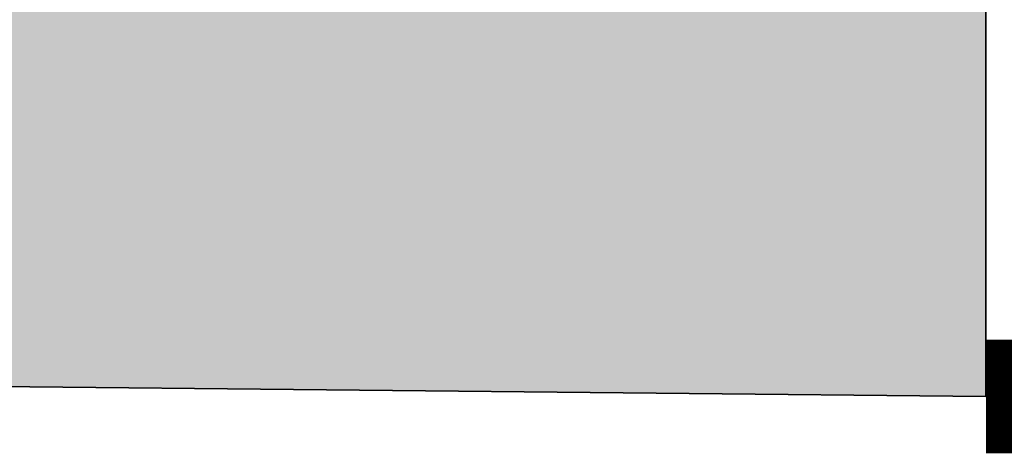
# Model space of a CAD drawing. Header units: millimetres. Extents: x 14400 to 93787, y -21104 to 39413.
# Tile 142 of 256: x 26248 to 26274, y 9741 to 9752. Entities that reach past the tile are written whole.
import ezdxf

# ---------------------------------------------------------------- set-up
doc = ezdxf.new("R2010")
doc.units = ezdxf.units.MM
for name, color, linetype, lineweight in [('!MODUS_HATCH_ŚCIANA', 254, 'Continuous', 9), ('__MODUS_ŚCIANY', 2, 'Continuous', 35), ('Widok', 1, 'Continuous', 15)]:
    doc.layers.add(name, color=color, linetype=linetype, lineweight=lineweight)

msp = doc.modelspace()

# ---------------------------------------------------------------- hatches: boundary and pattern name
at = {"layer": '!MODUS_HATCH_ŚCIANA', "ltscale": 2}
h = msp.add_hatch(color=256, dxfattribs=at)
h.dxf.hatch_style = 1
h.paths.add_polyline_path([(25800.60707, 9824.23322), (25809.60707, 9824.23322), (25809.60707, 9832.23322), (25737.56249, 9832.23322), (25737.56249, 9824.23322), (25769.10707, 9824.23322), (25769.10707, 9747.23322), (26273.60707, 9742.23322), (26273.60707, 9753.23322), (25800.60707, 9753.23322)], flags=17)

# ---------------------------------------------------------------- linework, layer by layer
at = {"layer": '__MODUS_ŚCIANY'}
for points in [[(25769.10707, 9747.23322), (25769.10707, 9824.23322), (25737.56249, 9824.23322), (25737.56249, 9832.23322), (25809.60707, 9832.23322), (25809.60707, 9824.23322), (25800.60707, 9824.23322), (25800.60707, 9753.23322), (26273.60707, 9753.23322), (26273.60707, 9742.23322)], [(25769.10707, 9747.23322), (26273.60707, 9742.23322)]]:
    msp.add_lwpolyline(points, dxfattribs=at)
at = {"layer": '__MODUS_ŚCIANY', "ltscale": 2, "const_width": 3}
msp.add_lwpolyline([(26925.78049, 9742.23322), (26273.60707, 9742.23322)], dxfattribs=at)
at = {"layer": 'Widok', "ltscale": 2}
msp.add_lwpolyline([(26273.60707, 9742.23322), (26273.60707, 9753.23322), (26190.60707, 9753.23322)], dxfattribs=at)

doc.saveas('drawing.dxf')
